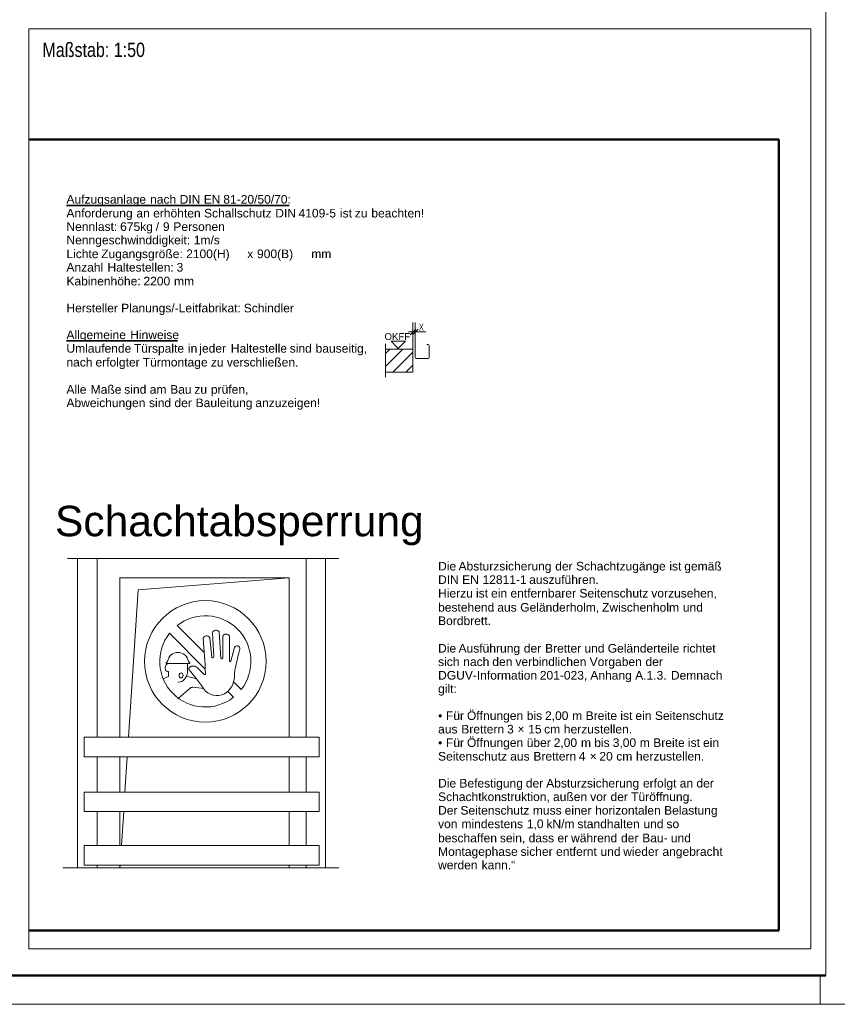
# Model space of a CAD drawing. Extents: x 294 to 994, y 7 to 427.
# Tile 25 of 33: x 665 to 807, y 7 to 178. Entities that reach past the tile are written whole.
import ezdxf
from ezdxf.lldxf.tags import DXFTag

# ---------------------------------------------------------------- set-up
doc = ezdxf.new("R2010")
doc.units = 0
doc.linetypes.add('AUSGEZOGEN', pattern=[0])
doc.layers.get('0').update_dxf_attribs({"lineweight": 5})
doc.layers.get('Defpoints').update_dxf_attribs({"lineweight": 25})
doc.layers.add('_3d_View_', color=7, linetype='Continuous')
for name, color, linetype, lineweight in [('E_Legende', 7, 'Continuous', 13), ('G-ANNO-TTLB', 7, 'Continuous', 13), ('iwb_Kopf', 7, 'Continuous', 35), ('iwb_Plankopf Rahmen', 7, 'Continuous', 35), ('iwb_Rahmen', 7, 'Continuous', 50), ('LD_TMP', 7, 'Continuous', 25)]:
    doc.layers.add(name, color=color, linetype=linetype, lineweight=lineweight)
doc.layers.add('X_Geometrie', color=3, linetype='Continuous', lineweight=50, true_color=0x00ff00, plot=False)
doc.styles.add('Arial', font='arial.ttf')
doc.styles.get("Standard").update_dxf_attribs({"font": 'arial.ttf'})
tags = doc.linetypes.add('DASHED', pattern=[0.75, 0.5, -0.25]).pattern_tags.tags
tags[6:7] = [DXFTag(74, 4), DXFTag(75, 0), DXFTag(340, '0'), DXFTag(46, 1.0), DXFTag(50, 0.0), DXFTag(44, 0.0), DXFTag(45, 0.0)]
tags[4:5] = [DXFTag(74, 4), DXFTag(75, 0), DXFTag(340, '0'), DXFTag(46, 1.0), DXFTag(50, 0.0), DXFTag(44, 0.0), DXFTag(45, 0.0)]
tags = doc.linetypes.add('DOT_CENTER', pattern=[2, 1.25, -0.25, 0.25, -0.25]).pattern_tags.tags
tags[10:11] = [DXFTag(74, 4), DXFTag(75, 0), DXFTag(340, '0'), DXFTag(46, 1.0), DXFTag(50, 0.0), DXFTag(44, 0.0), DXFTag(45, 0.0)]
tags[8:9] = [DXFTag(74, 4), DXFTag(75, 0), DXFTag(340, '0'), DXFTag(46, 1.0), DXFTag(50, 0.0), DXFTag(44, 0.0), DXFTag(45, 0.0)]
tags[6:7] = [DXFTag(74, 4), DXFTag(75, 0), DXFTag(340, '0'), DXFTag(46, 1.0), DXFTag(50, 0.0), DXFTag(44, 0.0), DXFTag(45, 0.0)]
tags[4:5] = [DXFTag(74, 4), DXFTag(75, 0), DXFTag(340, '0'), DXFTag(46, 1.0), DXFTag(50, 0.0), DXFTag(44, 0.0), DXFTag(45, 0.0)]

# ---------------------------------------------------------------- blocks, each defined once
blk = doc.blocks.new('Kreis-A05LE29BBH', base_point=(702.21, 65.24))
at = {"color": 0, "linetype": 'ByBlock', "lineweight": -2, "ltscale": 0.13}
blk.add_ellipse((744.4, 56.93), major_axis=(-41.39, 11.69), ratio=1, start_param=0, end_param=0.080779, dxfattribs=at)
blk = doc.blocks.new('Kreis-A05LE29DBH', base_point=(700.02, 70.84))
at = {"color": 0, "linetype": 'ByBlock', "lineweight": -2, "ltscale": 0.13}
blk.add_ellipse((700.62, 70.62), major_axis=(0.576, 0.28), ratio=1, start_param=0, end_param=2.343236, dxfattribs=at)
blk = doc.blocks.new('Kreis-A05LE29FBH', base_point=(698.11, 67.14))
at = {"color": 0, "linetype": 'ByBlock', "lineweight": -2, "ltscale": 0.13}
blk.add_ellipse((698.26, 67.34), major_axis=(-0.154, -0.139), ratio=1, start_param=0, end_param=2.188334, dxfattribs=at)
blk = doc.blocks.new('Kreis-A05LE29HBH', base_point=(693.14, 63.17))
at = {"color": 0, "linetype": 'ByBlock', "lineweight": -2, "ltscale": 0.13}
blk.add_ellipse((691.89, 64.71), major_axis=(1.26, -1.54), ratio=1, start_param=0, end_param=0.864588, dxfattribs=at)
blk = doc.blocks.new('Kreis-A05LE29JBH', base_point=(701.19, 66.48))
at = {"color": 0, "linetype": 'ByBlock', "lineweight": -2, "ltscale": 0.13}
blk.add_ellipse((701.31, 66.6), major_axis=(-0.116, 0.018), ratio=1, start_param=0, end_param=2.73188, dxfattribs=at)
blk = doc.blocks.new('Kreis-A05LE29LBH', base_point=(698.24, 71.47))
at = {"color": 0, "linetype": 'ByBlock', "lineweight": -2, "ltscale": 0.13}
blk.add_ellipse((698.87, 71.31), major_axis=(0.555, 0.342), ratio=1, start_param=0, end_param=2.32854, dxfattribs=at)
blk = doc.blocks.new('Kreis-A05LE29NBH', base_point=(696.61, 64.39))
at = {"color": 0, "linetype": 'ByBlock', "lineweight": -2, "ltscale": 0.13}
blk.add_ellipse((542.95, 56.73), major_axis=(154.08, 7.66), ratio=1, start_param=0, end_param=0.039623, dxfattribs=at)
blk = doc.blocks.new('Kreis-A05LE29PBH', base_point=(686.42, 55.92))
at = {"color": 0, "linetype": 'ByBlock', "lineweight": -2, "ltscale": 0.13}
blk.add_circle((697, 66.51), 10.58, dxfattribs=at)
blk = doc.blocks.new('Kreis-A05LE29RBH', base_point=(694.1, 65.08))
at = {"color": 0, "linetype": 'ByBlock', "lineweight": -2, "ltscale": 0.13}
blk.add_ellipse((694.5, 65.14), major_axis=(-0.19, 0.351), ratio=1, start_param=0, end_param=1.224044, dxfattribs=at)
blk = doc.blocks.new('Kreis-A05LE29TBH', base_point=(692.68, 62.95))
at = {"color": 0, "linetype": 'ByBlock', "lineweight": -2, "ltscale": 0.13}
blk.add_ellipse((692.59, 63.76), major_axis=(0.09, -0.804), ratio=1, start_param=0, end_param=0.644652, dxfattribs=at)
blk = doc.blocks.new('Kreis-A05LE29VBH', base_point=(702.07, 64.21))
at = {"color": 0, "linetype": 'ByBlock', "lineweight": -2, "ltscale": 0.13}
blk.add_ellipse((707.47, 64.01), major_axis=(-5.26, 1.23), ratio=1, start_param=0, end_param=0.191973, dxfattribs=at)
blk = doc.blocks.new('Kreis-A05LE29XBH', base_point=(695.4, 64.25))
at = {"color": 0, "linetype": 'ByBlock', "lineweight": -2, "ltscale": 0.13}
blk.add_ellipse((684.92, 53.42), major_axis=(11.85, 10.83), ratio=1, start_param=0, end_param=0.118795, dxfattribs=at)
blk = doc.blocks.new('Kreis-A05LE29ZBH', base_point=(694.57, 65.58))
at = {"color": 0, "linetype": 'ByBlock', "lineweight": -2, "ltscale": 0.13}
blk.add_ellipse((694.88, 64.44), major_axis=(0.53, 1.14), ratio=1, start_param=0, end_param=0.678237, dxfattribs=at)
blk = doc.blocks.new('Kreis-A05LE2A1BH', base_point=(702.06, 68.62))
at = {"color": 0, "linetype": 'ByBlock', "lineweight": -2, "ltscale": 0.13}
blk.add_ellipse((702.51, 68.71), major_axis=(0.501, -0.096), ratio=1, start_param=0, end_param=2.865938, dxfattribs=at)
blk = doc.blocks.new('Kreis-A05LE2A3BH', base_point=(689.07, 58.57))
at = {"color": 0, "linetype": 'ByBlock', "lineweight": -2, "ltscale": 0.13}
blk.add_ellipse((697, 66.51), major_axis=(-6.24, 4.91), ratio=1, start_param=0, end_param=2.902931, dxfattribs=at)
blk = doc.blocks.new('Kreis-A05LE2A5BH', base_point=(700.76, 61.15))
at = {"color": 0, "linetype": 'ByBlock', "lineweight": -2, "ltscale": 0.13}
blk.add_ellipse((698.35, 63.99), major_axis=(2.41, -2.84), ratio=1, start_param=0, end_param=0.927352, dxfattribs=at)
blk = doc.blocks.new('Kreis-A05LE2A7BH', base_point=(697.03, 60.58))
at = {"color": 0, "linetype": 'ByBlock', "lineweight": -2, "ltscale": 0.13}
blk.add_ellipse((699, 63.56), major_axis=(-1.97, -2.24), ratio=1, start_param=0, end_param=1.352072, dxfattribs=at)
blk = doc.blocks.new('Kreis-A05LE2A9BH', base_point=(696.77, 64.2))
at = {"color": 0, "linetype": 'ByBlock', "lineweight": -2, "ltscale": 0.13}
blk.add_ellipse((696.88, 64.36), major_axis=(-0.112, -0.106), ratio=1, start_param=0, end_param=2.58208, dxfattribs=at)
blk = doc.blocks.new('Kreis-A05LE2ABBH', base_point=(689.99, 65.02))
at = {"color": 0, "linetype": 'ByBlock', "lineweight": -2, "ltscale": 0.13}
blk.add_ellipse((690.98, 65.34), major_axis=(-0.584, 0.803), ratio=1, start_param=0, end_param=1.267567, dxfattribs=at)
blk = doc.blocks.new('Kreis-A05LE2ADBH', base_point=(696.61, 70.48))
at = {"color": 0, "linetype": 'ByBlock', "lineweight": -2, "ltscale": 0.13}
blk.add_ellipse((697.22, 70.33), major_axis=(0.561, 0.298), ratio=1, start_param=0, end_param=2.412107, dxfattribs=at)
blk = doc.blocks.new('Ellipse-A05LE2AFBH', base_point=(692.43, 63.62))
at = {"color": 0, "linetype": 'ByBlock', "lineweight": -2, "ltscale": 0.13}
blk.add_ellipse((692.78, 64.07), major_axis=(0.008, 0.45), ratio=0.77315, dxfattribs=at)
blk = doc.blocks.new('Kreis-A05LE2AHBH', base_point=(699.7, 66.93))
at = {"color": 0, "linetype": 'ByBlock', "lineweight": -2, "ltscale": 0.13}
blk.add_ellipse((699.87, 67.1), major_axis=(-0.163, -0.034), ratio=1, start_param=0, end_param=2.733146, dxfattribs=at)
blk = doc.blocks.new('Kreis-A05LE2AJBH', base_point=(690.42, 66.51))
at = {"color": 0, "linetype": 'ByBlock', "lineweight": -2, "ltscale": 0.13}
blk.add_ellipse((692.23, 66.24), major_axis=(1.81, 0.27), ratio=1, start_param=0, end_param=2.845722, dxfattribs=at)
blk = doc.blocks.new('Kreis-A05LE2ALBH', base_point=(690.04, 64.75))
at = {"color": 0, "linetype": 'ByBlock', "lineweight": -2, "ltscale": 0.13}
blk.add_ellipse((690.5, 65.27), major_axis=(-0.459, -0.243), ratio=1, start_param=0, end_param=1.195627, dxfattribs=at)
blk = doc.blocks.new('Einzeiliger Text-A05LE2ANBH', base_point=(670.82, 88.3))
at = {"color": 0, "lineweight": -2, "insert": (670.82, 93.6), "char_height": 5.3, "attachment_point": 1}
blk.add_mtext('{\\fArial;Schachtabsperrung}', dxfattribs=at)
blk = doc.blocks.new('Kreis-A05LE2APBH', base_point=(692.1, 61.6))
at = {"color": 0, "linetype": 'ByBlock', "lineweight": -2, "ltscale": 0.13}
blk.add_ellipse((697, 66.51), major_axis=(6.24, -4.91), ratio=1, start_param=0, end_param=2.902931, dxfattribs=at)
blk = doc.blocks.new('Kreis-A05LE2ARBH', base_point=(694.11, 61.32))
at = {"color": 0, "linetype": 'ByBlock', "lineweight": -2, "ltscale": 0.13}
blk.add_ellipse((672.56, 45.3), major_axis=(24.47, 16.02), ratio=1, start_param=0, end_param=0.162916, dxfattribs=at)
blk = doc.blocks.new('Einzeiliger Text-A05LE2ATBH', base_point=(728.2, 122.47))
at = {"color": 0, "lineweight": -2, "insert": (728.2, 123.67), "char_height": 1.2, "attachment_point": 1}
blk.add_mtext('{\\fArial Unicode MS;OKFF}', dxfattribs=at)
blk = doc.blocks.new('MText-A05LE2AVBH', base_point=(737.53, 30.31))
at = {"color": 7, "linetype": 'ByBlock', "lineweight": 35, "ltscale": 0.0455, "true_color": 0xffffff, "attachment_point": 1}
for s, insert, char_height in [('{\\fArial;Die}', (737.53, 83.84), 1.5), ('{\\fArial;Absturzsicherung}', (741.09, 83.84), 1.5), ('{\\fArial;der}', (757.93, 83.84), 1.5), ('{\\fArial;Schachtzugänge}', (761.56, 83.84), 1.5), ('{\\fArial;ist}', (777.8, 83.84), 1.5), ('{\\fArial;gemäß}', (780.4, 83.84), 1.5), ('{\\fArial;DIN}', (737.53, 81.49), 1.5), ('{\\fArial;EN}', (741.72, 81.49), 1.5), ('{\\fArial;12811-1}', (745.27, 81.49), 1.5), ('{\\fArial;auszuführen.}', (753.39, 81.49), 1.5), ('{\\fArial;Hierzu}', (737.53, 79.13), 1.5008), ('{\\fArial;ist}', (744.13, 79.13), 1.5008), ('{\\fArial;ein}', (746.75, 79.13), 1.5008), ('{\\fArial;entfernbarer}', (750.13, 79.13), 1.5008), ('{\\fArial;Seitenschutz}', (762.15, 79.13), 1.5008), ('{\\fArial;vorzusehen,}', (774.66, 79.13), 1.5008), ('{\\fArial;bestehend}', (737.53, 76.67), 1.5008), ('{\\fArial;aus}', (747.84, 76.67), 1.5008), ('{\\fArial;Geländerholm,}', (751.83, 76.67), 1.5008), ('{\\fArial;Zwischenholm}', (766.09, 76.67), 1.5008), ('{\\fArial;und}', (780.16, 76.67), 1.5008), ('{\\fArial;Bordbrett.}', (737.53, 74.33), 1.5008), ('{\\fArial;Die}', (737.53, 69.54), 1.5008), ('{\\fArial;Ausführung}', (741.09, 69.54), 1.5008), ('{\\fArial;der}', (752.46, 69.54), 1.5008), ('{\\fArial;Bretter}', (756.16, 69.54), 1.5008), ('{\\fArial;und}', (763.01, 69.54), 1.5008), ('{\\fArial;Geländerteile}', (767.07, 69.54), 1.5008), ('{\\fArial;richtet}', (780.14, 69.54), 1.5008), ('{\\fArial;sich}', (737.53, 67.2), 1.5008), ('{\\fArial;nach}', (741.91, 67.2), 1.5008), ('{\\fArial;den}', (746.97, 67.2), 1.5008), ('{\\fArial;verbindlichen}', (751, 67.2), 1.5008), ('{\\fArial;Vorgaben}', (763.92, 67.2), 1.5008), ('{\\fArial;der}', (773.65, 67.2), 1.5008), ('{\\fArial;DGUV-Information}', (737.53, 64.84), 1.5008), ('{\\fArial;201-023,}', (755.24, 64.84), 1.5008), ('{\\fArial;Anhang}', (764.04, 64.84), 1.5008), ('{\\fArial;A.1.3.}', (771.85, 64.84), 1.5008), ('{\\fArial;Demnach}', (778.07, 64.84), 1.5008), ('{\\fArial;gilt:}', (737.53, 62.5), 1.5008), ('{\\fArial;•}', (737.53, 57.81), 1.5008), ('{\\fArial;Für}', (738.9, 57.81), 1.5008), ('{\\fArial;Öffnungen}', (742.56, 57.81), 1.5008), ('{\\fArial;bis}', (752.97, 57.81), 1.5008), ('{\\fArial;2,00}', (756.15, 57.81), 1.5008), ('{\\fArial;m}', (760.89, 57.81), 1.5008), ('{\\fArial;Breite}', (763.23, 57.81), 1.5008), ('{\\fArial;ist}', (769.27, 57.81), 1.5008), ('{\\fArial;ein}', (771.89, 57.81), 1.5008), ('{\\fArial;Seitenschutz}', (775.29, 57.81), 1.5008), ('{\\fArial;aus}', (737.53, 55.46), 1.5008), ('{\\fArial;Brettern}', (741.57, 55.46), 1.5008), ('{\\fArial;3}', (749.54, 55.46), 1.5008), ('{\\fArial;×}', (751.36, 55.46), 1.5008), ('{\\fArial;15}', (753.23, 55.46), 1.5008), ('{\\fArial;cm}', (756, 55.46), 1.5008), ('{\\fArial;herzustellen.}', (759.43, 55.46), 1.5008), ('{\\fArial;Für}', (738.9, 53.11), 1.5008), ('{\\fArial;Öffnungen}', (742.56, 53.11), 1.5008), ('{\\fArial;über}', (752.96, 53.11), 1.5008), ('{\\fArial;bis}', (764.73, 53.11), 1.5008), ('{\\fArial;Breite}', (775, 53.11), 1.5008), ('{\\fArial;ist}', (781.04, 53.11), 1.5008), ('{\\fArial;ein}', (783.66, 53.11), 1.5008), ('{\\fArial;•}', (737.53, 53.11), 1.5008), ('{\\fArial;2,00}', (757.66, 53.11), 1.5008), ('{\\fArial;m}', (762.41, 53.11), 1.5008), ('{\\fArial;3,00}', (767.94, 53.11), 1.5008), ('{\\fArial;m}', (772.66, 53.11), 1.5008), ('{\\fArial;Seitenschutz}', (737.53, 50.74), 1.5008), ('{\\fArial;aus}', (750.09, 50.74), 1.5008), ('{\\fArial;Brettern}', (754.13, 50.74), 1.5008), ('{\\fArial;4}', (762.04, 50.74), 1.5008), ('{\\fArial;×}', (763.93, 50.74), 1.5008), ('{\\fArial;20}', (765.62, 50.74), 1.5008), ('{\\fArial;cm}', (768.56, 50.74), 1.5008), ('{\\fArial;herzustellen.}', (771.99, 50.74), 1.5008), ('{\\fArial;Die}', (737.53, 46.05), 1.5008), ('{\\fArial;Befestigung}', (741.24, 46.05), 1.5008), ('{\\fArial;der}', (752.81, 46.05), 1.5008), ('{\\fArial;Absturzsicherung}', (756.35, 46.05), 1.5008), ('{\\fArial;erfolgt}', (773.21, 46.05), 1.5008), ('{\\fArial;an}', (779.61, 46.05), 1.5008), ('{\\fArial;der}', (782.52, 46.05), 1.5008), ('{\\fArial;Schachtkonstruktion,}', (737.53, 43.69), 1.5008), ('{\\fArial;außen}', (757.54, 43.69), 1.5008), ('{\\fArial;vor}', (764.02, 43.69), 1.5008), ('{\\fArial;der}', (767.56, 43.69), 1.5008), ('{\\fArial;Türöffnung.}', (771.15, 43.69), 1.5008), ('{\\fArial;Der}', (737.53, 41.33), 1.5008), ('{\\fArial;Seitenschutz}', (741.42, 41.33), 1.5008), ('{\\fArial;einer}', (759.57, 41.33), 1.5008), ('{\\fArial;horizontalen}', (764.88, 41.33), 1.5008), ('{\\fArial;Belastung}', (776.89, 41.33), 1.5008), ('{\\fArial;muss}', (754.04, 41.33), 1.5008), ('{\\fArial;von}', (737.53, 38.97), 1.5008), ('{\\fArial;mindestens}', (741.6, 38.97), 1.5008), ('{\\fArial;1,0}', (752.99, 38.97), 1.5008), ('{\\fArial;kN/m}', (756.4, 38.97), 1.5008), ('{\\fArial;standhalten}', (761.8, 38.97), 1.5008), ('{\\fArial;und}', (773.29, 38.97), 1.5008), ('{\\fArial;so}', (777.3, 38.97), 1.5008), ('{\\fArial;beschaffen}', (737.53, 36.51), 1.5008), ('{\\fArial;sein,}', (748.29, 36.51), 1.5008), ('{\\fArial;dass}', (753.3, 36.51), 1.5008), ('{\\fArial;er}', (758.32, 36.51), 1.5008), ('{\\fArial;während}', (760.69, 36.51), 1.5008), ('{\\fArial;der}', (769.38, 36.51), 1.5008), ('{\\fArial;Bau-}', (773.08, 36.51), 1.5008), ('{\\fArial;und}', (778.07, 36.51), 1.5008), ('{\\fArial;entfernt}', (758.07, 34.15), 1.5008), ('{\\fArial;Montagephase}', (737.53, 34.15), 1.5008), ('{\\fArial;sicher}', (751.89, 34.15), 1.5008), ('{\\fArial;und}', (765.82, 34.15), 1.5008), ('{\\fArial;wieder}', (769.77, 34.15), 1.5008), ('{\\fArial;angebracht}', (776.6, 34.15), 1.5008), ('{\\fArial;werden}', (737.53, 31.81), 1.5008), ('{\\fArial;kann.“}', (745.12, 31.81), 1.5008)]:
    blk.add_mtext(s, dxfattribs=dict(at, insert=insert, char_height=char_height))
blk = doc.blocks.new('Kreis-A05LE2AXBH', base_point=(694.36, 61.87))
at = {"color": 0, "linetype": 'ByBlock', "lineweight": -2, "ltscale": 0.13}
blk.add_ellipse((694.77, 61.36), major_axis=(0.097, 0.643), ratio=1, start_param=0, end_param=0.830388, dxfattribs=at)
blk = doc.blocks.new('AutoCAD-Punkt-A05LE2AZBH', base_point=(672.16, 30.58))
at = {"color": 7, "linetype": 'ByBlock', "lineweight": -2, "ltscale": 0.25, "true_color": 0xffffff}
blk.add_line((672.16, 30.58), (672.16, 30.58), dxfattribs=at)
blk = doc.blocks.new('Kreis-A05LE2B1BH', base_point=(735.79, 119.26))
at = {"color": 0, "lineweight": -2}
blk.add_ellipse((735.79, 119.42), major_axis=(0, -0.16), ratio=1, start_param=0, end_param=1.570796, dxfattribs=at)
blk = doc.blocks.new('Kreis-A05LE2B3BH', base_point=(735.79, 121.5))
at = {"color": 0, "lineweight": -2}
blk.add_ellipse((735.79, 121.5), major_axis=(0.16, 0), ratio=1, start_param=0, end_param=1.570796, dxfattribs=at)
blk = doc.blocks.new('AutoCAD-Punkt-A05LE2B5BH', base_point=(675.9, 53.31))
at = {"color": 7, "linetype": 'ByBlock', "lineweight": -2, "ltscale": 0.25, "true_color": 0xffffff}
blk.add_line((675.9, 53.31), (675.9, 53.31), dxfattribs=at)
blk = doc.blocks.new('Kreis-A05LE2B7BH', base_point=(733.55, 119.26))
at = {"color": 0, "lineweight": -2}
blk.add_ellipse((733.71, 119.42), major_axis=(-0.16, 0), ratio=1, start_param=0, end_param=1.570796, dxfattribs=at)
blk = doc.blocks.new('AutoCAD-Punkt-A05LE2B9BH', base_point=(714.54, 34.44))
at = {"color": 7, "linetype": 'ByBlock', "lineweight": -2, "ltscale": 0.25, "true_color": 0xffffff}
blk.add_line((714.54, 34.44), (714.54, 34.44), dxfattribs=at)
blk = doc.blocks.new('MText-A05LE2BBBH', base_point=(672.81, 110.78))
at = {"linetype": 'ByBlock', "lineweight": 35, "ltscale": 0.0455}
for p, q in [((672.81, 145.91), (686.58, 145.91)), ((686.58, 145.91), (687.38, 145.91)), ((687.38, 145.91), (691.64, 145.91)), ((691.64, 145.91), (692.53, 145.91)), ((692.53, 145.91), (695.8, 145.91)), ((695.8, 145.91), (696.72, 145.91)), ((696.72, 145.91), (699.29, 145.91)), ((699.29, 145.91), (700.13, 145.91)), ((700.13, 145.91), (711.62, 145.91))]:
    blk.add_line(p, q, dxfattribs=at)
at = {"color": 0, "linetype": 'ByBlock', "lineweight": 35, "ltscale": 0.0455}
for p, q in [((672.81, 122.32), (683.09, 122.32)), ((683.09, 122.32), (683.92, 122.32)), ((683.92, 122.32), (692.16, 122.32))]:
    blk.add_line(p, q, dxfattribs=at)
at = {"linetype": 'ByBlock', "lineweight": 35, "ltscale": 0.0455, "char_height": 1.5, "attachment_point": 1}
for s, insert in [('{\\f@Arial Unicode MS;Aufzugsanlage}', (672.81, 147.71)), ('{\\f@Arial Unicode MS;nach}', (687.38, 147.71)), ('{\\f@Arial Unicode MS;DIN}', (692.53, 147.71)), ('{\\f@Arial Unicode MS;EN}', (696.72, 147.71)), ('{\\f@Arial Unicode MS;81-20/50/70:}', (700.13, 147.71)), ('{\\f@Arial Unicode MS;Anforderung}', (672.81, 145.3)), ('{\\f@Arial Unicode MS;an}', (684.99, 145.3)), ('{\\f@Arial Unicode MS;erhöhten}', (687.91, 145.3)), ('{\\f@Arial Unicode MS;Schallschutz}', (696.77, 145.3)), ('{\\f@Arial Unicode MS;DIN}', (709.18, 145.3)), ('{\\f@Arial Unicode MS;4109-5}', (713.23, 145.3)), ('{\\f@Arial Unicode MS;ist}', (720.44, 145.3)), ('{\\f@Arial Unicode MS;zu}', (723.02, 145.3)), ('{\\f@Arial Unicode MS;beachten!}', (725.91, 145.3)), ('{\\f@Arial Unicode MS;Nennlast:}', (672.81, 142.96)), ('{\\f@Arial Unicode MS;675kg}', (682.16, 142.96)), ('{\\f@Arial Unicode MS;/}', (688.36, 142.96)), ('{\\f@Arial Unicode MS;9}', (689.61, 142.96)), ('{\\f@Arial Unicode MS;Personen}', (691.43, 142.96)), ('{\\f@Arial Unicode MS;Nenngeschwinddigkeit:}', (672.81, 140.62)), ('{\\f@Arial Unicode MS;1m/s}', (694.99, 140.62)), ('{\\f@Arial Unicode MS;Lichte}', (672.81, 138.22)), ('{\\f@Arial Unicode MS;Zugangsgröße:}', (678.86, 138.22)), ('{\\f@Arial Unicode MS;2100(H)}', (693.66, 138.22)), ('{\\f@Arial Unicode MS;x}', (704.3, 138.22)), ('{\\f@Arial Unicode MS;900(B)}', (706, 138.22)), ('{\\f@Arial Unicode MS;mm}', (715.45, 138.22)), ('{\\f@Arial Unicode MS;Anzahl}', (672.81, 135.88)), ('{\\f@Arial Unicode MS;Haltestellen:}', (679.96, 135.88)), ('{\\f@Arial Unicode MS;3}', (691.99, 135.88)), ('{\\f@Arial Unicode MS;Kabinenhöhe:}', (672.81, 133.47)), ('{\\f@Arial Unicode MS;2200}', (686.22, 133.47)), ('{\\f@Arial Unicode MS;mm}', (691.54, 133.47)), ('{\\f@Arial Unicode MS;Hersteller}', (672.81, 128.78)), ('{\\f@Arial Unicode MS;Planungs/-Leitfabrikat:}', (682.34, 128.78)), ('{\\f@Arial Unicode MS;Schindler}', (703.69, 128.78))]:
    blk.add_mtext(s, dxfattribs=dict(at, insert=insert))
at = {"color": 0, "linetype": 'ByBlock', "lineweight": 35, "ltscale": 0.0455, "char_height": 1.5, "attachment_point": 1}
for s, insert in [('{\\f@Arial Unicode MS;Allgemeine}', (672.81, 124.12)), ('{\\f@Arial Unicode MS;Hinweise}', (683.92, 124.12)), ('{\\f@Arial Unicode MS;Umlaufende}', (672.81, 121.76)), ('{\\f@Arial Unicode MS;Türspalte}', (684.56, 121.76)), ('{\\f@Arial Unicode MS;in}', (693.97, 121.76)), ('{\\f@Arial Unicode MS;jeder}', (695.94, 121.76)), ('{\\f@Arial Unicode MS;Haltestelle}', (701.44, 121.76)), ('{\\f@Arial Unicode MS;sind}', (711.69, 121.76)), ('{\\f@Arial Unicode MS;bauseitig,}', (716.2, 121.76)), ('{\\f@Arial Unicode MS;nach}', (672.81, 119.35)), ('{\\f@Arial Unicode MS;erfolgter}', (677.87, 119.35)), ('{\\f@Arial Unicode MS;Türmontage}', (686.1, 119.35)), ('{\\f@Arial Unicode MS;zu}', (697.97, 119.35)), ('{\\f@Arial Unicode MS;verschließen.}', (700.74, 119.35)), ('{\\f@Arial Unicode MS;\xa0}', (672.81, 117.02))]:
    blk.add_mtext(s, dxfattribs=dict(at, insert=insert))
at = {"color": 3, "linetype": 'ByBlock', "lineweight": 35, "ltscale": 0.0455, "true_color": 0x00ff00, "char_height": 1.5, "attachment_point": 1}
for s, insert in [('{\\f@Arial Unicode MS;Alle}', (672.81, 114.61)), ('{\\f@Arial Unicode MS;Maße}', (677.04, 114.61)), ('{\\f@Arial Unicode MS;sind}', (682.88, 114.61)), ('{\\f@Arial Unicode MS;am}', (687.32, 114.61)), ('{\\f@Arial Unicode MS;Bau}', (690.88, 114.61)), ('{\\f@Arial Unicode MS;zu}', (695.08, 114.61)), ('{\\f@Arial Unicode MS;prüfen,}', (697.97, 114.61)), ('{\\f@Arial Unicode MS;Abweichungen}', (672.81, 112.28)), ('{\\f@Arial Unicode MS;sind}', (687.19, 112.28)), ('{\\f@Arial Unicode MS;der}', (691.62, 112.28)), ('{\\f@Arial Unicode MS;Bauleitung}', (695.31, 112.28)), ('{\\f@Arial Unicode MS;anzuzeigen!}', (705.71, 112.28))]:
    blk.add_mtext(s, dxfattribs=dict(at, insert=insert))
blk = doc.blocks.new('Polygon-A05LE2BDBH', base_point=(666.26, 19.66))
at = {"color": 0, "linetype": 'ByBlock', "lineweight": -2, "ltscale": 0.5}
for p, q in [((666.26, 157.36), (796.86, 157.36)), ((796.86, 157.36), (796.86, 19.66)), ((796.86, 19.66), (666.26, 19.66))]:
    blk.add_line(p, q, dxfattribs=at)
blk = doc.blocks.new('MText-A05LE2BFBH', base_point=(734.21, 124.1))
at = {"color": 0, "linetype": 'ByBlock', "lineweight": -2, "ltscale": 0.13, "insert": (734.21, 125.3), "char_height": 1.2, "attachment_point": 1}
blk.add_mtext('{\\W0.72;\\fArial;X}', dxfattribs=at)
blk = doc.blocks.new('3D-Ansicht-Rahmen-A05LE2BHBH', base_point=(666.26, 16.48))
at = {"color": 0, "linetype": 'ByBlock', "lineweight": -2, "ltscale": 0.13}
for p, q in [((666.26, 16.48), (666.26, 176.64)), ((666.26, 176.64), (802.44, 176.64)), ((802.44, 176.64), (802.44, 16.48)), ((802.44, 16.48), (666.26, 16.48))]:
    blk.add_line(p, q, dxfattribs=at)

msp = doc.modelspace()

# ---------------------------------------------------------------- linework, layer by layer
at = {"color": 1, "linetype": 'Continuous', "ltscale": 0.13, "true_color": 0xff0000}
for p, q in [((733.15, 125.5), (733.15, 123.88)), ((733.55, 125.5), (733.55, 123.88)), ((732.35, 123.88), (735.37, 123.88)), ((732.65, 123.38), (733.65, 124.38)), ((733.05, 123.38), (734.05, 124.38)), ((733.15, 123.88), (733.15, 120.86))]:
    msp.add_line(p, q, dxfattribs=at)
at = {"linetype": 'Continuous', "ltscale": 0.13}
for p, q in [((733.55, 123.88), (733.55, 119.42)), ((728.35, 120.86), (733.15, 120.86)), ((733.15, 120.86), (733.15, 116.86)), ((733.55, 120.86), (733.55, 119.42)), ((735.55, 121.66), (735.79, 121.66)), ((735.95, 121.5), (735.95, 119.42)), ((733.71, 119.26), (735.79, 119.26)), ((733.15, 116.86), (728.35, 116.86)), ((674.76, 30.58), (674.76, 84.44)), ((717.94, 30.58), (717.94, 84.44)), ((682.13, 81.03), (711.58, 81.03)), ((682.13, 53.31), (682.13, 81.03)), ((685.33, 78.99), (711.58, 81.03)), ((711.58, 81.03), (711.58, 53.31)), ((683.63, 53.31), (685.33, 78.99)), ((675.9, 53.31), (675.9, 49.9)), ((675.9, 53.31), (678.17, 53.31)), ((678.17, 53.31), (714.54, 53.31)), ((714.54, 53.31), (716.81, 53.31)), ((716.81, 49.9), (716.81, 53.31)), ((716.81, 49.9), (675.9, 49.9)), ((682.13, 43.76), (682.13, 49.9)), ((683, 43.76), (683.41, 49.9)), ((711.58, 49.9), (711.58, 43.76)), ((675.9, 43.76), (675.9, 40.35)), ((675.9, 43.76), (678.17, 43.76)), ((678.17, 43.76), (714.54, 43.76)), ((714.54, 43.76), (716.81, 43.76)), ((716.81, 40.35), (716.81, 43.76)), ((716.81, 40.35), (675.9, 40.35)), ((682.13, 34.44), (682.13, 40.35)), ((682.39, 34.44), (682.78, 40.35)), ((711.58, 40.35), (711.58, 34.44)), ((675.9, 31.03), (675.9, 34.44)), ((675.9, 34.44), (678.17, 34.44)), ((678.17, 34.44), (714.54, 34.44)), ((714.54, 34.44), (716.81, 34.44)), ((716.81, 34.44), (716.81, 31.03)), ((678.17, 31.03), (675.9, 31.03)), ((714.54, 31.03), (678.17, 31.03)), ((682.13, 30.58), (682.16, 31.03)), ((682.13, 30.58), (682.13, 31.03)), ((711.58, 31.03), (711.58, 30.58)), ((716.81, 31.03), (714.54, 31.03)), ((672.16, 30.58), (674.76, 30.58)), ((674.76, 30.58), (678.17, 30.58)), ((678.17, 30.58), (687.94, 30.58)), ((687.94, 30.58), (714.54, 30.58)), ((714.54, 30.58), (717.94, 30.58)), ((717.94, 30.58), (720.22, 30.58))]:
    msp.add_line(p, q, dxfattribs=at)
at = {"linetype": 'DOT_CENTER', "ltscale": 0.13}
for p, q in [((728.35, 121.8), (728.35, 115.99)), ((673, 84.44), (720.22, 84.44))]:
    msp.add_line(p, q, dxfattribs=at)
at = {"ltscale": 0.13}
for p, q in [((729.35, 122.26), (730.6, 121.01)), ((729.35, 122.26), (731.85, 122.26)), ((731.85, 122.26), (730.6, 121.01)), ((728.35, 120.1), (729.11, 120.86)), ((728.36, 117.84), (731.37, 120.86)), ((729.64, 116.86), (733.15, 120.37)), ((733.15, 118.11), (731.9, 116.86)), ((692.1, 72.75), (696.81, 68.04)), ((690.76, 71.41), (696.99, 65.18)), ((697.79, 70.63), (698.11, 67.2)), ((698.47, 67.3), (698.24, 71.47)), ((699.43, 71.65), (699.7, 67.07)), ((700.03, 67.07), (700.02, 70.84)), ((701.2, 70.9), (701.19, 66.61)), ((701.41, 66.53), (702.06, 68.94)), ((690.42, 66.51), (690.17, 66.26)), ((690.17, 66.26), (690.17, 66.14)), ((694.29, 66.14), (690.17, 66.14)), ((693.88, 66.14), (693.88, 64.66)), ((694.04, 66.51), (694.29, 66.26)), ((694.29, 66.26), (694.29, 66.14)), ((694.31, 65.49), (694.57, 65.66)), ((690.56, 63.9), (689.66, 63.49)), ((690.56, 64.75), (690.56, 63.9)), ((693.73, 63.96), (695.46, 63.5)), ((692.68, 62.95), (692.23, 62.91)), ((694.36, 61.87), (692.31, 60.1)), ((696.72, 61.78), (694.87, 62.01)), ((701.92, 62.93), (703.24, 61.6)), ((700.9, 61.27), (701.91, 60.26))]:
    msp.add_line(p, q, dxfattribs=at)
at = {"linetype": 'DASHED', "ltscale": 0.13}
for p, q in [((678.17, 53.31), (678.17, 84.44)), ((714.54, 84.44), (714.54, 53.31)), ((678.17, 49.9), (678.17, 43.76)), ((714.54, 49.9), (714.54, 43.76)), ((678.17, 40.35), (678.17, 34.44)), ((714.54, 40.35), (714.54, 34.44)), ((678.17, 31.03), (678.17, 30.58)), ((714.54, 31.03), (714.54, 30.58))]:
    msp.add_line(p, q, dxfattribs=at)
at = {"layer": 'G-ANNO-TTLB', "ltscale": 0.13}
msp.add_line((805.04, 421.38), (805.04, 11.8), dxfattribs=at)
at = {"layer": 'iwb_Plankopf Rahmen', "color": 8, "lineweight": 5, "ltscale": 0.13, "true_color": 0x808080}
msp.add_line((804.07, 6.8), (804.07, 11.8), dxfattribs=at)
at = {"layer": 'iwb_Rahmen', "ltscale": 0.5}
msp.add_line((304.07, 11.8), (805.04, 11.8), dxfattribs=at)
at = {"layer": 'iwb_Rahmen', "color": 8, "lineweight": 18, "ltscale": 0.18, "true_color": 0x808080}
msp.add_line((994.07, 6.8), (294.07, 6.8), dxfattribs=at)

# ---------------------------------------------------------------- block references
at = {"color": 1, "ltscale": 0.13, "true_color": 0xff0000}
msp.add_blockref('MText-A05LE2BFBH', (734.21, 124.1), dxfattribs=at)
at = {"ltscale": 0.13}
for name, p in [('Einzeiliger Text-A05LE2ATBH', (728.2, 122.47)), ('Kreis-A05LE29PBH', (686.42, 55.92)), ('Kreis-A05LE2APBH', (692.1, 61.6)), ('Kreis-A05LE2A3BH', (689.07, 58.57)), ('Kreis-A05LE2ADBH', (696.61, 70.48)), ('Kreis-A05LE29NBH', (696.61, 64.39)), ('Kreis-A05LE29LBH', (698.24, 71.47)), ('Kreis-A05LE29DBH', (700.02, 70.84)), ('Kreis-A05LE2A1BH', (702.06, 68.62)), ('Kreis-A05LE29BBH', (702.21, 65.24)), ('Kreis-A05LE2AJBH', (690.42, 66.51)), ('Kreis-A05LE29FBH', (698.11, 67.14)), ('Kreis-A05LE2AHBH', (699.7, 66.93)), ('Kreis-A05LE2ABBH', (689.99, 65.02)), ('Kreis-A05LE29RBH', (694.1, 65.08)), ('Kreis-A05LE29ZBH', (694.57, 65.58)), ('Kreis-A05LE29XBH', (695.4, 64.25)), ('Kreis-A05LE29JBH', (701.19, 66.48)), ('Kreis-A05LE29VBH', (702.07, 64.21)), ('Kreis-A05LE2ALBH', (690.04, 64.75)), ('Ellipse-A05LE2AFBH', (692.43, 63.62)), ('Kreis-A05LE29HBH', (693.14, 63.17)), ('Kreis-A05LE2ARBH', (694.11, 61.32)), ('Kreis-A05LE2A9BH', (696.77, 64.2)), ('Kreis-A05LE2A5BH', (700.76, 61.15)), ('Kreis-A05LE29TBH', (692.68, 62.95)), ('Kreis-A05LE2AXBH', (694.36, 61.87)), ('Kreis-A05LE2A7BH', (697.03, 60.58))]:
    msp.add_blockref(name, p, dxfattribs=at)
at = {"linetype": 'Continuous', "ltscale": 0.13}
for name, p in [('Kreis-A05LE2B3BH', (735.79, 121.5)), ('Kreis-A05LE2B7BH', (733.55, 119.26)), ('Kreis-A05LE2B1BH', (735.79, 119.26))]:
    msp.add_blockref(name, p, dxfattribs=at)
at = {"layer": '_3d_View_', "color": 7, "linetype": 'Continuous', "lineweight": 13}
msp.add_blockref('3D-Ansicht-Rahmen-A05LE2BHBH', (666.26, 16.48), dxfattribs=at)
at = {"layer": 'Defpoints', "color": 0, "ltscale": 0.25}
for name, p in [('AutoCAD-Punkt-A05LE2B5BH', (675.9, 53.31)), ('AutoCAD-Punkt-A05LE2B9BH', (714.54, 34.44)), ('AutoCAD-Punkt-A05LE2AZBH', (672.16, 30.58))]:
    msp.add_blockref(name, p, dxfattribs=at)
at = {"layer": 'E_Legende', "color": 1, "linetype": 'ByBlock', "lineweight": -2, "ltscale": 0.0169, "true_color": 0xff0000}
for name, p in [('MText-A05LE2BBBH', (672.81, 110.78)), ('MText-A05LE2AVBH', (737.53, 30.31))]:
    msp.add_blockref(name, p, dxfattribs=at)
at = {"layer": 'LD_TMP', "ltscale": 0.25}
msp.add_blockref('Einzeiliger Text-A05LE2ANBH', (670.82, 88.3), dxfattribs=at)
at = {"layer": 'X_Geometrie', "ltscale": 0.5}
msp.add_blockref('Polygon-A05LE2BDBH', (666.26, 19.66), dxfattribs=at)

# ---------------------------------------------------------------- texts
at = {"layer": 'iwb_Kopf', "color": 7, "linetype": 'AUSGEZOGEN', "lineweight": 18, "ltscale": 0.18, "true_color": 0xffffff, "style": 'Arial', "width": 0.8}
msp.add_text('Maßstab: 1:50', height=2.5, dxfattribs=at).set_placement((668.63, 171.74))

doc.saveas('drawing.dxf')
